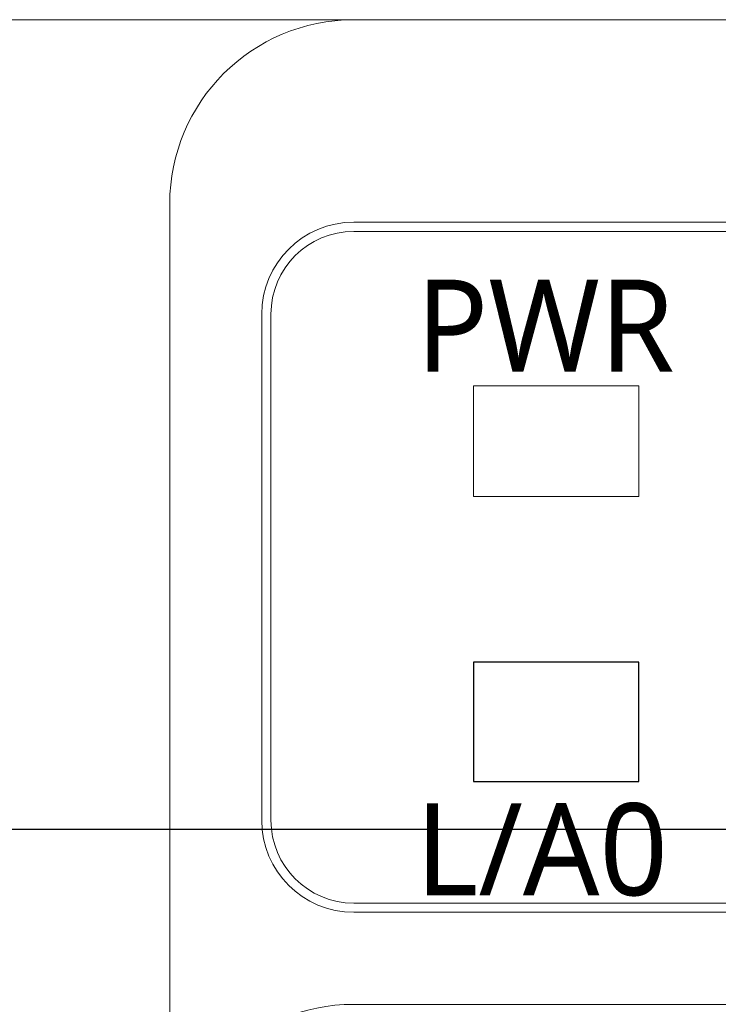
# Model space of a CAD drawing. Header units: millimetres. Extents: x 2293 to 4250, y -591 to 894.
# Tile 92 of 117: x 3934.83 to 3942.42, y 444.34 to 455.04. Entities that reach past the tile are written whole.
import ezdxf

# ---------------------------------------------------------------- set-up
doc = ezdxf.new("R2010")
doc.units = ezdxf.units.MM
doc.header["$PDSIZE"] = -1
doc.layers.add('1', color=7, linetype='Continuous', lineweight=13)
doc.dimstyles.new('ISO-25', dxfattribs={"dimtxt": 2.5, "dimasz": 2.5, "dimexe": 1.25, "dimexo": 0.625, "dimtad": 1, "dimtxsty": 'Standard', "dimcen": 2.5, "dimadec": 0, "dimazin": 0, "dimtfac": 1, "dimtmove": 0, "dimatfit": 3, "dimfxl": 1, "dimarcsym": 0})

# ---------------------------------------------------------------- blocks, each defined once
blk = doc.blocks.new('*D121')
at = {"color": 0, "lineweight": -2}
for p, q in [((4013.759, 446.242), (3886.159, 446.242)), ((3888.159, 442.162), (3888.159, 432.016)), ((3888.159, 415.322), (3888.159, 425.468)), ((3905.959, 411.242), (3886.159, 411.242))]:
    blk.add_line(p, q, dxfattribs=at)
at = {"color": 0}
for points in [[(3888.839, 442.162), (3887.479, 442.162), (3888.159, 446.242)], [(3887.479, 415.322), (3888.839, 415.322), (3888.159, 411.242)]]:
    blk.add_solid(points, dxfattribs=at)
at = {"layer": 'Defpoints', "color": 0}
for p in [(3888.159, 446.242), (4013.759, 446.242), (3905.959, 411.242)]:
    blk.add_point(p, dxfattribs=at)
at = {"color": 0, "insert": (3888.159, 428.742), "char_height": 3.5, "attachment_point": 5}
blk.add_mtext('(35)', dxfattribs=at)
blk = doc.blocks.new('*D123')
at = {"color": 0, "lineweight": -2}
for p, q in [((4013.759, 446.242), (4013.759, 367.191)), ((3905.959, 411.242), (3905.959, 367.191)), ((3910.039, 369.191), (4009.679, 369.191))]:
    blk.add_line(p, q, dxfattribs=at)
at = {"color": 0}
for points in [[(3910.039, 369.871), (3910.039, 368.511), (3905.959, 369.191)], [(4009.679, 368.511), (4009.679, 369.871), (4013.759, 369.191)]]:
    blk.add_solid(points, dxfattribs=at)
at = {"layer": 'Defpoints', "color": 0}
for p in [(4013.759, 446.242), (3905.959, 411.242), (4013.759, 369.191)]:
    blk.add_point(p, dxfattribs=at)
at = {"color": 0, "insert": (3959.859, 372.757), "char_height": 3.5, "attachment_point": 5}
blk.add_mtext('(107,8)', dxfattribs=at)

msp = doc.modelspace()

# ---------------------------------------------------------------- linework, layer by layer
at = {"linetype": 'ByBlock'}
msp.add_lwpolyline([(3939.759, 446.762), (3941.559, 446.762), (3941.559, 448.062), (3939.759, 448.062)], close=True, dxfattribs=at)
at = {"layer": '1', "color": 92, "linetype": 'Continuous', "lineweight": 13}
for p, q in [((3910.659, 455.042), (3938.513, 455.042)), ((3936.459, 453.042), (3936.459, 445.171)), ((4009.059, 444.342), (3938.459, 444.342))]:
    msp.add_line(p, q, dxfattribs=at)
at = {"layer": '1', "color": 7, "linetype": 'Continuous', "lineweight": 18}
for p, q in [((3910.659, 455.042), (3938.459, 455.042)), ((3938.459, 455.042), (4009.059, 455.042)), ((3936.459, 445.171), (3936.459, 453.042)), ((3938.459, 452.842), (3985.719, 452.842)), ((3985.719, 452.742), (3938.459, 452.742)), ((3937.459, 446.342), (3937.459, 451.842)), ((3937.559, 451.842), (3937.559, 446.342)), ((3939.759, 451.062), (3939.759, 449.862)), ((3941.559, 451.062), (3939.759, 451.062)), ((3941.559, 451.062), (3939.759, 451.062)), ((3939.759, 451.062), (3939.759, 449.862)), ((3941.559, 449.862), (3941.559, 451.062)), ((3941.559, 449.862), (3941.559, 451.062)), ((3939.759, 449.862), (3941.559, 449.862)), ((3939.759, 449.862), (3941.559, 449.862)), ((3938.459, 445.442), (3985.719, 445.442)), ((3985.719, 445.342), (3938.459, 445.342)), ((4009.059, 444.342), (3938.459, 444.342))]:
    msp.add_line(p, q, dxfattribs=at)
at = {"layer": '1', "color": 92, "linetype": 'Continuous', "lineweight": 13}
msp.add_arc((3938.459, 453.042), 2, 90, 180, dxfattribs=at)
at = {"layer": '1', "color": 7, "linetype": 'Continuous', "lineweight": 18}
for centre, radius, start, end in [((3938.459, 453.042), 2, 90, 180), ((3938.459, 451.842), 1, 90, 180), ((3938.459, 451.842), 0.9, 90, 180), ((3938.459, 446.342), 1, 180, 270), ((3938.459, 446.342), 0.9, 180, 270), ((3938.459, 442.342), 2, 90, 180)]:
    msp.add_arc(centre, radius, start, end, dxfattribs=at)
msp.add_open_spline([(3936.459, 442.342), (3936.459, 442.353), (3936.459, 442.364), (3936.459, 442.386), (3936.459, 442.419), (3936.459, 442.451), (3936.459, 442.517), (3936.459, 442.561), (3936.459, 442.651), (3936.459, 442.696), (3936.459, 442.788), (3936.459, 442.835), (3936.459, 443.073), (3936.459, 443.279), (3936.459, 443.571), (3936.459, 443.631), (3936.459, 443.724), (3936.459, 443.755), (3936.459, 443.818), (3936.459, 443.85), (3936.459, 444.012), (3936.459, 444.147), (3936.459, 444.322), (3936.459, 444.358), (3936.459, 444.43), (3936.459, 444.466), (3936.459, 444.575), (3936.459, 444.648), (3936.459, 444.869), (3936.459, 445.019), (3936.459, 445.171)], degree=3, knots=[0, 0, 0, 0, 0.015625, 0.015625, 0.03125, 0.0625, 0.0625, 0.125, 0.125, 0.1875, 0.1875, 0.25, 0.25, 0.5, 0.5, 0.5625, 0.5625, 0.59375, 0.59375, 0.625, 0.625, 0.75, 0.75, 0.78125, 0.78125, 0.8125, 0.8125, 0.875, 0.875, 1, 1, 1, 1], dxfattribs=at)

# ---------------------------------------------------------------- texts
at = {"char_height": 1, "width": 4.70852, "attachment_point": 1}
for s, insert in [('{\\f@Microsoft YaHei|b0|i0|c134|p34;PWR}', (3939.134, 452.218)), ('{\\f@Microsoft YaHei|b0|i0|c134|p34;L/A0}', (3939.13, 446.527))]:
    msp.add_mtext(s, dxfattribs=dict(at, insert=insert))

# ---------------------------------------------------------------- dimensions: what is measured, and where the dimension line sits
at = {"color": 1}
dim = msp.add_linear_dim(base=(3888.159, 446.242), p1=(3905.959, 411.242), p2=(4013.759, 446.242), angle=90, text='(<>)', dimstyle='ISO-25', override={"dimtxt": 3.5, "dimasz": 4.08, "dimexe": 2, "dimexo": 0, "dimgap": 1.524, "dimtih": 1, "dimtoh": 1, "dimdec": 0, "dimzin": 0, "dimtxsty": 'Standard', "dimadec": 2, "dimtzin": 0}, dxfattribs=at)
dim.commit()
dim.dimension.update_dxf_attribs({"geometry": '*D121', "text_midpoint": (3888.159, 428.742)})
dim = msp.add_linear_dim(base=(4013.759, 369.191), p1=(3905.959, 411.242), p2=(4013.759, 446.242), text='(<>)', dimstyle='ISO-25', override={"dimtxt": 3.5, "dimasz": 4.08, "dimexe": 2, "dimexo": 0, "dimgap": 1.524, "dimtih": 1, "dimtoh": 1, "dimdec": 1, "dimzin": 0, "dimtxsty": 'Standard', "dimadec": 2, "dimtzin": 0}, dxfattribs=at)
dim.commit()
dim.dimension.update_dxf_attribs({"geometry": '*D123', "text_midpoint": (3959.859, 372.757)})

doc.saveas('drawing.dxf')
